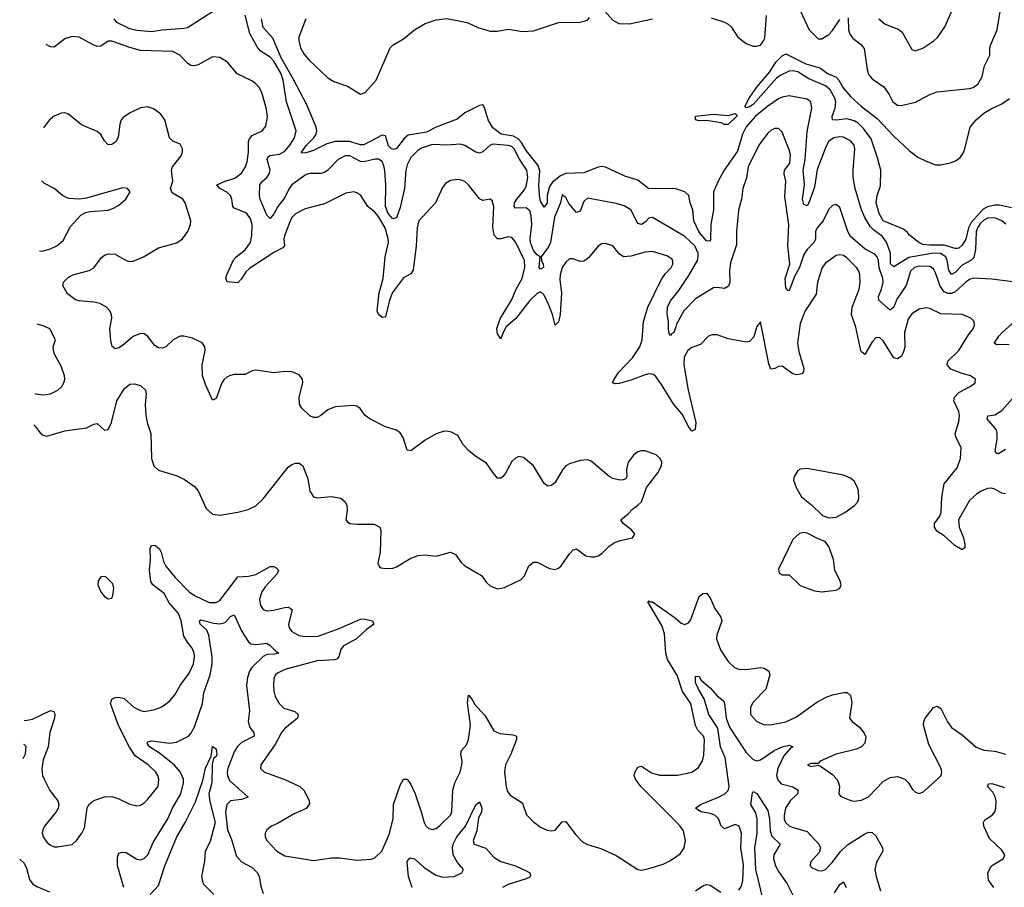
# Model space of a CAD drawing. Header units: inches. Extents: x 1694797 to 1849917, y 907313 to 1017959.
# Tile 73 of 256: x 1696360 to 1701823, y 962230 to 967046. Entities that reach past the tile are written whole.
import ezdxf

# ---------------------------------------------------------------- set-up
doc = ezdxf.new("R2010")
doc.units = ezdxf.units.IN
doc.header["$MEASUREMENT"] = 0
doc.layers.add('B6996', color=7, linetype='Continuous')
doc.layers.add('B7906', color=7, linetype='Continuous')

msp = doc.modelspace()

# ---------------------------------------------------------------- linework, layer by layer
at = {"layer": 'B6996', "color": 5}
for points, elevation in [([(1699573.2, 967130), (1699650, 967042.8), (1699684.4, 967024.4), (1699743, 967023), (1699870, 967051.3)], 640), ([(1697430, 967090.4), (1697290, 967001.8), (1697270, 966996.5), (1697150, 966988.9), (1697090, 966979.2), (1697010, 966987), (1696970, 966996.1), (1696898.7, 967030), (1696882.9, 967050)], 660), ([(1700000, 965871.7), (1699870, 965948.4), (1699850, 965943.9), (1699830, 965922.7), (1699810, 965909.8), (1699790, 965914.5), (1699751.4, 965991.4), (1699712.8, 966012.8), (1699670, 966025.1), (1699510, 966055.4), (1699490, 966036.2), (1699470, 965984.2), (1699450, 965976.8), (1699406, 966026), (1699390, 966059.6), (1699370, 966074), (1699360.7, 966030), (1699326.3, 965950), (1699305.4, 965810), (1699293.9, 965786.1), (1699253.4, 965730), (1699254.3, 965710), (1699264.2, 965690), (1699265.3, 965670), (1699250, 965661.2), (1699241.2, 965670), (1699247.4, 965730), (1699230, 965741.2), (1699210, 965765.7), (1699193.6, 965810), (1699191.9, 965830), (1699200.4, 965910), (1699197.3, 965957.3), (1699190, 965986), (1699170, 966002.5), (1699110, 966000.3), (1699102.9, 966010), (1699105.9, 966030), (1699117.3, 966050), (1699159.3, 966100.7), (1699170, 966120.8), (1699178.2, 966170), (1699174.3, 966210), (1699132, 966272), (1699102.9, 966330), (1699090, 966342.1), (1699070, 966348.7), (1698984.4, 966355.6), (1698969.6, 966350.4), (1698930, 966312.8), (1698910, 966305.6), (1698890, 966310.8), (1698830, 966348.2), (1698804.7, 966355.3), (1698730, 966350.5), (1698650, 966352.5), (1698590, 966333.1), (1698570, 966321.5), (1698530, 966280.4), (1698510, 966239.7), (1698502.7, 966210), (1698494.6, 966110), (1698470, 966004.2), (1698450, 965946.3), (1698430, 965940.2), (1698404.4, 965970), (1698389.9, 966010), (1698390.7, 966130), (1698385, 966205), (1698381.6, 966230), (1698370, 966259.3), (1698350, 966272.1), (1698332, 966272), (1698270, 966256.8), (1698250, 966258.6), (1698191.5, 966290), (1698165.5, 966290), (1698127.6, 966270), (1698068.9, 966211.1), (1698050, 966198.4), (1698030, 966193.2), (1697970, 966193.2), (1697950, 966186), (1697870, 966128.7), (1697854.7, 966110), (1697830, 966058.5), (1697791.6, 966010), (1697770, 965967.6), (1697750, 965943.5), (1697730, 965960.4), (1697693.9, 966050), (1697690.5, 966070), (1697691.4, 966130), (1697706, 966150), (1697731.3, 966170), (1697744.5, 966190), (1697749.3, 966210), (1697732.3, 966270), (1697736.7, 966283.3), (1697747.4, 966292.6), (1697800.4, 966299.6), (1697830, 966315.8), (1697859.2, 966350), (1697884.5, 966390), (1697893, 966430), (1697839.9, 966590), (1697820.7, 966710), (1697808.4, 966750), (1697770, 966816.6), (1697750, 966837.3), (1697693.2, 966873.2), (1697676.3, 966896.3), (1697636.6, 966970), (1697610.9, 967070.9)], 660), ([(1700000, 966106.6), (1699990, 966109.9), (1699850, 966108.1), (1699790, 966155.8), (1699717.8, 966177.8), (1699610, 966227.9), (1699590, 966231.3), (1699570, 966227.5), (1699490, 966196.3), (1699390, 966191.5), (1699360.6, 966179.4), (1699316.4, 966143.6), (1699299.7, 966120.3), (1699287.2, 966070), (1699286.3, 966030), (1699270, 966005.4), (1699250, 966039.5), (1699243.4, 966070), (1699239.9, 966130), (1699245.3, 966205.3), (1699236.8, 966236.8), (1699170, 966319.5), (1699143.9, 966363.9), (1699125.4, 966385.4), (1699098.7, 966398.7), (1699031.9, 966410), (1698985.5, 966445.5), (1698959.5, 966490), (1698939.2, 966559.2), (1698930, 966572.9), (1698910, 966569.2), (1698828.8, 966530), (1698786.5, 966493.5), (1698670, 966449.3), (1698617.4, 966422.6), (1698514.3, 966405.7), (1698493.2, 966386.8), (1698450, 966330.6), (1698434.9, 966325.1), (1698422.4, 966330), (1698406.8, 966346.8), (1698390, 966401.7), (1698370, 966405.2), (1698270, 966351.1), (1698250, 966352.1), (1698190, 966370.5), (1698110, 966369.5), (1698063.8, 966356.2), (1697990, 966319.2), (1697946.8, 966306.8), (1697925.9, 966305.9), (1697923.9, 966310), (1697950.7, 966350), (1697990.7, 966389.3), (1698004.5, 966410), (1698008, 966430), (1698003.9, 966450), (1697954.6, 966570), (1697877.8, 966717.8), (1697810, 966834.1), (1697763.5, 966943.5), (1697710, 967003), (1697701.2, 967050)], 640), ([(1697947.2, 967050), (1697908.6, 966950), (1697907.8, 966930), (1697918.1, 966890), (1697936.8, 966856.8), (1697963.2, 966823.2), (1698070, 966723.6), (1698103.1, 966703.1), (1698177.7, 966677.7), (1698250, 966633.6), (1698277.3, 966642.7), (1698336.8, 966710), (1698414.5, 966890), (1698430, 966905.5), (1698490, 966939.7), (1698550.6, 966990), (1698610, 967025.7), (1698670, 967045.1), (1698730, 967053), (1698842, 967030), (1698902.4, 967002.4), (1698970, 966983.2), (1699010, 966981.6), (1699070, 966994), (1699150, 966980.1), (1699210, 966984.9), (1699350, 967030.8), (1699470, 967032.8), (1699510, 967042.8), (1699521.1, 967059)], 640), ([(1700000, 964898.1), (1699990, 964909.8), (1699921, 965021), (1699890, 965066), (1699876.2, 965076.2), (1699850, 965080.5), (1699830, 965075.4), (1699750, 965044.5), (1699686.5, 965026.5), (1699664, 965024), (1699649.7, 965029.7), (1699657.4, 965050), (1699684.4, 965090), (1699759.1, 965170), (1699800.2, 965230), (1699813.9, 965270), (1699821.7, 965370), (1699845.2, 965450), (1699918.3, 965601.7), (1699942.7, 965637.3), (1699974.2, 965670), (1699983.5, 965690), (1699984, 965710), (1699978.2, 965718.2), (1699950, 965736.2), (1699870, 965759.8), (1699830, 965756.5), (1699750, 965734.2), (1699710, 965729.8), (1699685.9, 965745.9), (1699650, 965791.3), (1699610, 965804), (1699590, 965801.1), (1699570, 965789.7), (1699516.3, 965723.7), (1699490, 965706.6), (1699470, 965703.5), (1699430, 965718.9), (1699410, 965718), (1699390, 965700.5), (1699370.3, 965670), (1699359.1, 965630), (1699357.5, 965602.5), (1699365.5, 965530), (1699358.3, 965410), (1699350, 965369.6), (1699330, 965349.6), (1699316.2, 965410), (1699297.5, 965457.5), (1699270, 965517.6), (1699250, 965535.4), (1699230, 965525.4), (1699190, 965486.6), (1699112.8, 965387.2), (1699059.3, 965340.7), (1699042, 965310), (1699030, 965274.5), (1699010, 965302), (1699006.6, 965330), (1699010, 965343), (1699028.1, 965390), (1699087.9, 965490), (1699114.5, 965550), (1699148.2, 965610), (1699162.4, 965670), (1699160.9, 965710), (1699110, 965812.6), (1699090, 965837.3), (1699070, 965841.1), (1699030, 965829.9), (1699010.6, 965830.6), (1698992.3, 965850), (1698985.4, 965894.6), (1698989.7, 966009.7), (1698981.2, 966041.2), (1698970, 966049.2), (1698930, 966041.6), (1698910, 966051.5), (1698850, 966129.8), (1698830, 966147.6), (1698810, 966156.1), (1698790, 966158.2), (1698750, 966153.1), (1698722.7, 966137.3), (1698705.5, 966114.6), (1698667.6, 966030), (1698574.4, 965930), (1698564.4, 965890), (1698559, 965790), (1698543.5, 965656.5), (1698530, 965636.3), (1698490, 965613.3), (1698428.2, 965531.8), (1698411.7, 965490), (1698390, 965397), (1698385.1, 965394.9), (1698370, 965392.8), (1698349.7, 965410), (1698342.4, 965430), (1698354.8, 965530), (1698376.3, 965610), (1698387.5, 965730), (1698406.2, 965810), (1698403.5, 965830), (1698386.9, 965890), (1698350, 965953.5), (1698330, 965977.5), (1698291.9, 966010), (1698253, 966070), (1698230, 966085.7), (1698214, 966090), (1698170, 966084.1), (1698050, 966023.7), (1697943.4, 965996.6), (1697890.8, 965969.2), (1697870.7, 965949.3), (1697859.8, 965930), (1697830.1, 965850), (1697825.5, 965830), (1697829, 965790), (1697819.7, 965780.4), (1697770, 965754.7), (1697634.9, 965665.1), (1697613.8, 965646.2), (1697590, 965606.9), (1697570, 965585.1), (1697511.1, 965591.1), (1697503.8, 965610), (1697508.3, 965630), (1697546.8, 965713.2), (1697559.8, 965730), (1697611.2, 965768.8), (1697640.4, 965810), (1697648, 965850), (1697649.9, 965910), (1697639.9, 965939.9), (1697624.1, 965964.1), (1697610, 965975.9), (1697550, 966000.3), (1697542, 966010), (1697537.2, 966050), (1697529.2, 966070), (1697509.2, 966089.2), (1697469.7, 966110), (1697453, 966130), (1697499.1, 966150), (1697553.6, 966166.4), (1697590, 966194.5), (1697613.4, 966230), (1697622.1, 966257.9), (1697629.9, 966310), (1697628.9, 966370), (1697634.7, 966385.3), (1697650, 966402.6), (1697704.2, 966430), (1697725.7, 966454.3), (1697734.3, 966505.7), (1697728.9, 966550), (1697702.8, 966642.8), (1697689, 966669), (1697670.7, 966690.7), (1697647.2, 966707.2), (1697565.6, 966745.6), (1697512.3, 966810), (1697470, 966836.2), (1697430, 966839.7), (1697350, 966795.1), (1697330, 966789.8), (1697310, 966791.9), (1697290, 966804.2), (1697248.7, 966848.7), (1697210, 966869), (1697030, 966875.2), (1696970, 966890.9), (1696870, 966927.5), (1696850, 966926.5), (1696810, 966899.5), (1696790, 966898.2), (1696766.4, 966906.4), (1696690, 966948.9), (1696650, 966953.6), (1696610, 966939.2), (1696550, 966894.4), (1696530, 966894.9), (1696506.3, 966909.3)], 680), ([(1696437.7, 964796.8), (1696445.3, 964790), (1696473.3, 964753.3), (1696490, 964740.3), (1696510, 964734.6), (1696610, 964763.1), (1696730, 964781.1), (1696770, 964801.3), (1696790, 964803.8), (1696830, 964768), (1696850, 964770.6), (1696869.7, 964810), (1696898.9, 964930), (1696941.9, 964998.1), (1696970, 965023.2), (1696996, 965024), (1697030, 965014.8), (1697058.4, 964990), (1697061.1, 964970), (1697055.7, 964910), (1697059.5, 964850), (1697067.7, 964810), (1697087.9, 964750), (1697091, 964610), (1697103.2, 964570), (1697130, 964545.2), (1697234.1, 964514.1), (1697273.6, 964493.6), (1697330, 964455.8), (1697350.2, 964430.2), (1697393.5, 964333.5), (1697430, 964302.3), (1697470, 964295.5), (1697570, 964312.1), (1697627.3, 964327.3), (1697670, 964347.7), (1697710, 964386), (1697850, 964562.3), (1697870, 964578), (1697890, 964584.9), (1697910, 964583.8), (1697930.4, 964570), (1697958.1, 964498.1), (1697970.2, 964430), (1697990, 964397.4), (1698010, 964392.3), (1698090, 964400.4), (1698141.3, 964390), (1698165.3, 964370), (1698174.6, 964350), (1698176.2, 964323.8), (1698168.7, 964270), (1698178.5, 964258.5), (1698190.5, 964250.5), (1698230, 964245.7), (1698326.6, 964246.6), (1698357.6, 964230), (1698363.1, 964210), (1698360.3, 964090), (1698347.7, 964030), (1698356, 964010), (1698364.4, 964004.4), (1698390, 963999.3), (1698430, 964002.3), (1698450, 964009.2), (1698530, 964057), (1698570, 964072.6), (1698610, 964075.5), (1698670, 964068.7), (1698750, 964090.3), (1698777.7, 964077.7), (1698810, 964032.7), (1698830, 964015.3), (1698921.2, 963961.2), (1698950, 963922.8), (1698970, 963904), (1699010, 963887.7), (1699050, 963894), (1699141.7, 963938.3), (1699161, 963959), (1699184.7, 964015.3), (1699210, 964034.9), (1699230, 964034.4), (1699299.3, 963999.3), (1699330, 963994), (1699350, 964001.6), (1699364.5, 964015.5), (1699410, 964081.6), (1699430, 964103.1), (1699450, 964108.4), (1699500.7, 964070), (1699530, 964064), (1699550, 964065.2), (1699570, 964070.3), (1699590, 964084), (1699630, 964123.6), (1699658, 964142), (1699690, 964155.8), (1699759, 964170), (1699772.7, 964190), (1699770, 964195.3), (1699754.8, 964214.8), (1699708.7, 964250), (1699695.3, 964270), (1699736.6, 964303.4), (1699759, 964330), (1699790, 964350.7), (1699809.3, 964370), (1699837.6, 964450), (1699901.1, 964530), (1699920.7, 964570), (1699921.8, 964590), (1699913.3, 964610), (1699890.5, 964630.5), (1699830, 964652.8), (1699810, 964653.8), (1699790, 964647.6), (1699767.1, 964630), (1699736.2, 964590), (1699726, 964550), (1699728.4, 964511.6), (1699722, 964498), (1699708.7, 964491.3), (1699690.3, 964489.7), (1699650, 964499.8), (1699630, 964511.2), (1699530, 964596.5), (1699510, 964602.2), (1699470, 964598.5), (1699410, 964581.1), (1699390.1, 964569.9), (1699372, 964548), (1699330, 964476.3), (1699310, 964460.4), (1699290, 964457.7), (1699270, 964471.5), (1699209.8, 964569.8), (1699155.5, 964615.5), (1699130, 964621.3), (1699110, 964612.8), (1699090, 964593.3), (1699054, 964526), (1699040.3, 964510), (1699030, 964500.5), (1699010, 964502), (1698986, 964530), (1698950, 964585.1), (1698890, 964621.3), (1698850, 964655.1), (1698819.3, 964690), (1698790, 964737.7), (1698756.4, 964756.4), (1698730, 964762.5), (1698710, 964761.2), (1698670, 964747.9), (1698610, 964712.3), (1698530, 964652.1), (1698510, 964656.3), (1698486.7, 964726.7), (1698470, 964753.1), (1698450, 964767), (1698390, 964785.8), (1698302, 964830), (1698276.9, 964850), (1698248.4, 964888.4), (1698230, 964901.6), (1698210, 964904.7), (1698110, 964896.5), (1698070, 964880.3), (1698030.7, 964849.3), (1698010, 964838.8), (1697990, 964838), (1697970, 964847.2), (1697925.4, 964890), (1697911.6, 964911.6), (1697909.8, 964950), (1697929.8, 965030), (1697928.3, 965050), (1697910, 965074.3), (1697870, 965091.5), (1697832.9, 965092.9), (1697770, 965085.4), (1697670, 965100.4), (1697650, 965097.3), (1697610, 965075.8), (1697550, 965076.2), (1697530, 965071.7), (1697510, 965063.1), (1697492.4, 965047.6), (1697481.3, 965030), (1697450, 964944), (1697430, 964934), (1697390, 965020.5), (1697373.5, 965070), (1697372.2, 965130), (1697388, 965210), (1697386.4, 965230), (1697372.9, 965252.9), (1697318.8, 965278.8), (1697270.2, 965289.8), (1697250, 965289.1), (1697210.3, 965270), (1697170, 965230.9), (1697150, 965222), (1697130, 965223.9), (1697110, 965236.9), (1697068.8, 965288.8), (1697050, 965303), (1697030, 965303.5), (1696990, 965288.3), (1696930, 965237.3), (1696910, 965224), (1696890, 965218.7), (1696872.3, 965232.3), (1696865, 965265), (1696860.6, 965330), (1696870.6, 965390), (1696868.9, 965410), (1696859.8, 965430), (1696840.9, 965450), (1696803.6, 965470), (1696770, 965478.8), (1696690, 965485.8), (1696670, 965492), (1696625.2, 965525.2), (1696599.6, 965570), (1696602.9, 965590), (1696630, 965617.3), (1696655.1, 965630), (1696745.5, 965654.5), (1696771.6, 965668.4), (1696813.7, 965726.3), (1696830, 965739.6), (1696853, 965747), (1696890, 965744.4), (1696950, 965709.1), (1696970, 965704.4), (1696990, 965706.5), (1697047, 965730), (1697130, 965780.2), (1697232.3, 965807.7), (1697262, 965830), (1697292.2, 965870), (1697308.2, 965910), (1697308.3, 965930), (1697277, 966030), (1697265, 966050), (1697205.5, 966085.5), (1697197.1, 966110), (1697209.3, 966150), (1697202.5, 966210), (1697207.1, 966230), (1697256, 966290), (1697263.5, 966310), (1697262.4, 966330), (1697250, 966354.5), (1697210, 966371.6), (1697190.9, 966390.9), (1697164.8, 966490), (1697142.1, 966522.1), (1697106, 966550), (1697070, 966562.5), (1697030, 966557.1), (1696972.4, 966530), (1696935.5, 966504.5), (1696922.8, 966490), (1696914.7, 966465.3), (1696905.5, 966394.5), (1696894, 966370), (1696870, 966352.8), (1696850, 966352.1), (1696830, 966372.8), (1696809, 966409), (1696790, 966424.9), (1696702.3, 966462.3), (1696630, 966521.7), (1696610, 966528.3), (1696590, 966526.9), (1696550, 966509.7), (1696524.9, 966490), (1696491.2, 966445.6)], 720), ([(1696469, 965760.9), (1696490, 965762.4), (1696530, 965773.6), (1696565.1, 965790), (1696600.4, 965819.6), (1696642, 965898), (1696698.7, 965961.3), (1696724.5, 965975.5), (1696750, 965982), (1696850, 965988.5), (1696880.1, 965999.9), (1696910, 966017.3), (1696949, 966050), (1696973.2, 966090), (1696958, 966110), (1696930, 966112.7), (1696730, 966056), (1696690, 966049.2), (1696630, 966054.5), (1696597.2, 966070), (1696550, 966109.5), (1696497.4, 966137.4), (1696481.7, 966151.7)], 740), ([(1700000, 965342.1), (1699990.1, 965310), (1699977.1, 965302.9), (1699970, 965292.3), (1699963.5, 965303.5), (1699959.3, 965330), (1699959.8, 965370), (1699953, 965413), (1699954.7, 965450), (1699970, 965486.3), (1700000, 965522.5)], 660), ([(1696443.4, 964971.4), (1696448.6, 964968.6), (1696490, 964963.2), (1696530, 964970.2), (1696570.7, 964989.3), (1696593.3, 965010), (1696604.7, 965030), (1696609.7, 965050.3), (1696608.3, 965070), (1696590, 965123.7), (1696551.8, 965190), (1696547, 965210), (1696546, 965230), (1696559, 965270), (1696526, 965330), (1696490, 965347.3), (1696456.4, 965356.4), (1696455.9, 965356.8)], 740), ([(1696384.6, 963158), (1696390, 963155.3), (1696430, 963163.8), (1696530, 963211.8), (1696550, 963203.8), (1696554.6, 963190), (1696552.1, 963170), (1696526.9, 963090), (1696517.7, 963010), (1696490, 962938), (1696482.3, 962890), (1696486.5, 962850), (1696494.4, 962830), (1696527.6, 962767.6), (1696570.3, 962710), (1696576.5, 962690), (1696573.4, 962670), (1696561.7, 962650), (1696497.4, 962570), (1696487.2, 962550), (1696484.2, 962530), (1696490.3, 962510), (1696510, 962481.3), (1696530, 962463.7), (1696550, 962455.8), (1696570, 962454), (1696650, 962468.2), (1696674.5, 962490), (1696703.6, 962530), (1696719.2, 962560.8), (1696733, 962670), (1696743.6, 962690), (1696770, 962712.2), (1696830, 962732.4), (1696870, 962734.9), (1696910, 962721.3), (1696970, 962692), (1697010, 962683.1), (1697030, 962686.7), (1697050, 962698.7), (1697070, 962718.7), (1697128, 962790), (1697132.2, 962830), (1697126.5, 962850), (1697114.2, 962870), (1697071.7, 962910), (1697000.5, 962960.5), (1696968.1, 963008.1), (1696907.6, 963127.6), (1696863.1, 963250), (1696870, 963274.4), (1696890, 963283.6), (1696910, 963285.8), (1696938.3, 963278.3), (1696992.2, 963230), (1697030, 963211.3), (1697050, 963206.7), (1697110, 963217.4), (1697148.8, 963231.2), (1697190, 963264.2), (1697220.6, 963299.4), (1697250.6, 963350), (1697300.6, 963419.4), (1697323.4, 963470), (1697329.9, 963510), (1697328.3, 963530), (1697317.4, 963557.4), (1697290, 963591.1), (1697270, 963625), (1697255.5, 963710), (1697240.1, 963750), (1697189.2, 963809.2), (1697160.5, 963860.5), (1697097.8, 963910), (1697088, 963928), (1697080.7, 963990), (1697085.5, 964050), (1697082.9, 964110), (1697090, 964128.4), (1697110, 964129.1), (1697132.8, 964110), (1697144.2, 964090), (1697157.8, 964037.8), (1697170, 964012.1), (1697221.5, 963950), (1697300.5, 963870), (1697330, 963849.7), (1697410, 963811.6), (1697449.3, 963810.7), (1697470, 963822.5), (1697570, 963954), (1697630, 963957.4), (1697670, 963966.2), (1697750, 964011.7), (1697770, 964010.2), (1697783.2, 964003.2), (1697796, 963990), (1697789.1, 963970), (1697721.9, 963898.1), (1697703.1, 963870), (1697690.8, 963830), (1697695.1, 963795.1), (1697710, 963772.9), (1697730, 963765.6), (1697768.5, 963768.5), (1697830, 963784), (1697850, 963784.9), (1697860.5, 963780.5), (1697871.3, 963770), (1697850.2, 963690.2), (1697855, 963670), (1697869.6, 963649.6), (1697908.3, 963628.3), (1697930, 963623.6), (1698010, 963621.9), (1698132.5, 963667.5), (1698250, 963718.5), (1698270, 963721.3), (1698317.1, 963710), (1698324.4, 963690), (1698281.5, 963658.5), (1698227.7, 963610), (1698156.6, 963570), (1698141, 963550), (1698130.6, 963509.4), (1698121.1, 963498.9), (1698107.8, 963492.2), (1698010, 963488.2), (1697830, 963438.4), (1697790, 963419.8), (1697779.1, 963410), (1697770.2, 963390), (1697767, 963350), (1697770, 963318.8), (1697778, 963290), (1697798.6, 963250), (1697824.9, 963224.9), (1697886.1, 963206.1), (1697904.6, 963190), (1697900.3, 963170), (1697830, 963111.4), (1697811.8, 963090), (1697776.7, 963023.3), (1697697.1, 962910), (1697695.5, 962890), (1697717.3, 962870), (1697830, 962829.2), (1697914, 962790), (1697936, 962770), (1697947.6, 962750), (1697965.7, 962710), (1697966.7, 962693.3), (1697950, 962668.2), (1697882.5, 962637.5), (1697790, 962583.9), (1697756.3, 962570), (1697730, 962549.2), (1697721.3, 962530), (1697722, 962510), (1697730.3, 962490), (1697787.2, 962430), (1697830, 962404.7), (1697990, 962379.6), (1698090, 962394.7), (1698133.5, 962393.5), (1698230, 962380.2), (1698310, 962386.9), (1698330, 962393.4), (1698369.1, 962430.9), (1698410, 962523.7), (1698431.8, 962610), (1698433.7, 962690), (1698470, 962796.3), (1698490, 962830.4), (1698510, 962830.5), (1698530, 962800.4), (1698553.1, 962750), (1698587.6, 962650), (1698603.2, 962590), (1698612.3, 962572.3), (1698630, 962557), (1698650, 962551.7), (1698670, 962556.9), (1698690, 962572.9), (1698749.8, 962630), (1698757.8, 962650), (1698763.4, 962770), (1698774.2, 962810), (1698803.7, 962870), (1698812.5, 962910), (1698814.4, 962930), (1698808, 962970), (1698811.2, 962988.8), (1698838.6, 963021.4), (1698849.9, 963050.1), (1698861.6, 963130), (1698845, 963255), (1698850, 963297.3), (1698870, 963273), (1698884.1, 963244.1), (1698942.6, 963182.6), (1698990, 963098.6), (1699023.1, 963083.1), (1699097.3, 963077.3), (1699116.5, 963070), (1699115.6, 963050), (1699085.4, 962970), (1699054.9, 962910), (1699050.2, 962869.8), (1699058.8, 962790), (1699065.3, 962765.3), (1699080.8, 962740.8), (1699142.2, 962702.2), (1699151.3, 962691.3), (1699171.8, 962631.8), (1699210, 962593.4), (1699250, 962564), (1699286.6, 962546.6), (1699310, 962543), (1699330, 962548), (1699370, 962593.4), (1699390, 962596.3), (1699443.4, 962523.4), (1699483.2, 962483.2), (1699510, 962468.5), (1699584.8, 962444.8), (1699670, 962406.7), (1699790, 962328.9), (1699810, 962326), (1699850, 962334.3), (1699930, 962359.6), (1699970, 962379), (1700000, 962399.8)], 680), ([(1700000, 963419.8), (1699954.5, 963494.5), (1699945.4, 963530), (1699936.8, 963636.8), (1699922.7, 963682.7), (1699845.3, 963814.7), (1699850, 963820.5), (1699855.6, 963815.6), (1699870, 963814.3), (1699990.5, 963730.5), (1700000, 963722.2)], 680), ([(1696938.2, 962230), (1696902.4, 962350), (1696902.3, 962397.7), (1696910, 962419.1), (1696930, 962425.7), (1696950, 962422.7), (1697010, 962387.3), (1697030, 962382.4), (1697051.1, 962390), (1697070, 962410.3), (1697101, 962479), (1697182.4, 962610), (1697207.5, 962670), (1697253.7, 962750), (1697268.7, 962810), (1697268.1, 962830), (1697250.7, 962870.7), (1697217.2, 962910), (1697135.3, 962975.3), (1697079.3, 963010), (1697066.2, 963030), (1697070, 963037.6), (1697090, 963043.8), (1697190, 963030.9), (1697230, 963035), (1697296.4, 963070), (1697310, 963083.6), (1697330, 963121.7), (1697374, 963250), (1697381.3, 963310), (1697417.3, 963410), (1697427.8, 963470), (1697428.3, 963510), (1697409.9, 963629.9), (1697398.3, 963658.3), (1697361.1, 963690), (1697358, 963710), (1697365.1, 963714.9), (1697436, 963696), (1697470, 963692.3), (1697499.1, 963700.9), (1697530, 963734), (1697550, 963742), (1697591.8, 963650), (1697630, 963592.2), (1697641.8, 963581.8), (1697670, 963577.6), (1697730, 963584.7), (1697750, 963572.3), (1697780.6, 963540.6), (1697797.1, 963530), (1697775.4, 963524.6), (1697730, 963522.5), (1697710, 963512.3), (1697648.5, 963450), (1697634.8, 963430), (1697624.3, 963395.7), (1697618.7, 963350), (1697635.2, 963210), (1697627.6, 963150), (1697636.6, 963116.6), (1697658.7, 963090), (1697661.3, 963070), (1697590, 963034.1), (1697567.8, 963012.2), (1697550, 962982.3), (1697513.9, 962890), (1697510.7, 962870), (1697511.9, 962850), (1697523.7, 962823.7), (1697628, 962730), (1697590, 962717.1), (1697530, 962710.6), (1697509.5, 962690.5), (1697501.8, 962650), (1697513.2, 962550), (1697535.7, 962495.7), (1697562.6, 962402.6), (1697590, 962371.7), (1697650, 962340.7), (1697678.5, 962310), (1697687.8, 962290), (1697697.1, 962237.1), (1697710, 962196)], 660), ([(1696380.2, 963024.3), (1696383.7, 963023.7), (1696393.7, 963013.7), (1696389.5, 962970), (1696377.6, 962943.1)], 660), ([(1697084.4, 962190), (1697130, 962239.5), (1697164.8, 962350), (1697232.2, 962510), (1697278.6, 962590), (1697335.7, 962704.3), (1697376, 962824), (1697390, 962890.8), (1697422, 962958), (1697430, 963011.3), (1697450, 962998.8), (1697454, 962970), (1697450, 962957.2), (1697434.6, 962945.4), (1697426.8, 962913.2), (1697426, 962810), (1697409.4, 962750), (1697414.1, 962705.9), (1697443.4, 962590), (1697416.1, 962483.9), (1697388.9, 962431.1), (1697385, 962375), (1697367.6, 962290), (1697377.6, 962250), (1697437.1, 962190)], 640), ([(1700000, 962595.2), (1699806.5, 962790), (1699776.8, 962830), (1699769.8, 962850), (1699772.9, 962867.1), (1699790, 962896.4), (1699810, 962902), (1699865, 962865), (1699910, 962851.8), (1700000, 962852)], 680), ([(1698537.7, 962230), (1698517.8, 962290), (1698510, 962370.8), (1698516, 962384), (1698526.6, 962393.4), (1698550, 962387.9), (1698602.3, 962342.3), (1698649.1, 962310), (1698670, 962298), (1698706.7, 962286.7), (1698770.3, 962289.7), (1698813.8, 962310), (1698821.8, 962330), (1698788.5, 962368.5), (1698765.5, 962410), (1698760.5, 962450), (1698765.1, 962470), (1698784.8, 962510), (1698833.9, 962570), (1698890, 962687.7), (1698910, 962705.5), (1698923.2, 962670), (1698922.2, 962650), (1698906, 962614), (1698895.8, 962544.2), (1698876.5, 962490), (1698881.1, 962470), (1698946.6, 962446.6), (1698990, 962398.2), (1699030, 962372.7), (1699110, 962349.4), (1699177.5, 962317.5), (1699190.3, 962310), (1699193.8, 962293.8), (1699190, 962286.2), (1699170, 962276.8), (1699070, 962246.1), (1699038.9, 962230)], 660), ([(1696359.5, 962386), (1696383.6, 962363.6), (1696396.4, 962336.4), (1696413.6, 962273.6), (1696430, 962250.3), (1696454.6, 962234.6), (1696524.5, 962204.5)], 660)]:
    msp.add_lwpolyline(points, dxfattribs=dict(at, elevation=elevation))
at = {"layer": 'B6996', "color": 5, "elevation": 720}
msp.add_lwpolyline([(1696830, 963956), (1696810, 963952.7), (1696794.8, 963930), (1696794, 963910), (1696810, 963871), (1696830, 963844), (1696850, 963830.8), (1696870, 963836), (1696876.2, 963850), (1696881.6, 963890), (1696875.6, 963915.6), (1696842, 963950)], close=True, dxfattribs=at)
at = {"layer": 'B7906', "color": 5}
for points, elevation in [([(1700956.4, 967056.4), (1700957.9, 966990), (1700965.4, 966965.4), (1700983, 966943), (1701024.9, 966910), (1701046, 966886), (1701062, 966770), (1701070, 966741.1), (1701090, 966718), (1701153.9, 966673.9), (1701184.5, 966630), (1701204.4, 966590), (1701230, 966572.4), (1701250.6, 966569.4), (1701330, 966588.7), (1701410, 966630.2), (1701450, 966644.9), (1701630, 966663.9), (1701650, 966670.3), (1701677.4, 966690), (1701700.4, 966730), (1701712.7, 966790), (1701742.2, 966850), (1701742.6, 966890), (1701747.9, 966907.9), (1701783.7, 966990), (1701810, 967147.7)], 640), ([(1700690, 967097.1), (1700740.9, 966990), (1700790, 966939.5), (1700810, 966940.3), (1700850, 966963.8), (1700870, 966986.4), (1700910, 967046.9)], 640), ([(1700196.4, 967056.4), (1700270, 967032.7), (1700290, 967022), (1700307.1, 967007.1), (1700344, 966950), (1700390, 966914.6), (1700430, 966899.4), (1700450, 966898.6), (1700470, 966904.3), (1700489.1, 966930), (1700493.7, 966946.3), (1700502.7, 967070)], 640), ([(1701127.2, 967050), (1701161.9, 967021.9), (1701234, 966994), (1701257.1, 966977.1), (1701310, 966881), (1701330, 966874), (1701370, 966888), (1701432.1, 966927.9), (1701453.1, 966946.9), (1701493, 967007), (1701529.6, 967090)], 660), ([(1701862.7, 966002.7), (1701795.9, 966015.9), (1701770, 966016.6), (1701730, 966007.3), (1701706.3, 965993.7), (1701639, 965921), (1701623.9, 965890), (1701610, 965827.4), (1701590, 965795.4), (1701570, 965777.7), (1701563.1, 965776.9), (1701550, 965776), (1701490, 965795.1), (1701410, 965793.9), (1701370, 965799.1), (1701348.5, 965810), (1701297, 965850), (1701285.8, 965865.8), (1701263.9, 965883.9), (1701151.2, 965930), (1701128, 965970), (1701112.7, 966030), (1701118, 966070), (1701135.3, 966124.7), (1701137.6, 966210), (1701120, 966280), (1701084.1, 966384.1), (1701042.2, 966442.2), (1701011.2, 966471.2), (1700990, 966484.1), (1700950, 966496.5), (1700890, 966487.5), (1700869.8, 966489.8), (1700868.3, 966510), (1700884.8, 966555.2), (1700887.6, 966590), (1700882, 966610), (1700856.6, 966656.6), (1700830, 966678.8), (1700738.2, 966718.2), (1700677.3, 966757.3), (1700650, 966762.4), (1700630, 966759.5), (1700582.5, 966737.5), (1700559.2, 966720.8), (1700430, 966575.1), (1700410, 966562.2), (1700390, 966556), (1700383.5, 966563.5), (1700407.4, 966610), (1700447.9, 966670), (1700522.4, 966757.6), (1700554.5, 966810), (1700590, 966846), (1700610, 966857.3), (1700721.2, 966801.2), (1700798.5, 966778.5), (1700845.1, 966745.1), (1700889, 966729), (1700905.4, 966710), (1700928.5, 966668.5), (1700970, 966619.8), (1701030, 966565.2), (1701117.6, 966497.6), (1701210, 966400.2), (1701297.5, 966317.5), (1701343.9, 966283.9), (1701390, 966260.3), (1701441.2, 966241.2), (1701470, 966240.3), (1701530, 966252.9), (1701556.2, 966263.8), (1701578.7, 966281.3), (1701594.8, 966305.2), (1701604.4, 966330), (1701633, 966450), (1701666.9, 966490), (1701710, 966526.5), (1701750, 966551.2), (1701810, 966579.1), (1701851.2, 966608.8)], 620), ([(1701831, 965911), (1701809.8, 965930), (1701770, 965946.3), (1701730, 965944.5), (1701710, 965934), (1701690, 965916), (1701673.9, 965890), (1701667.7, 965867.7), (1701663.7, 965770), (1701653.2, 965726.8), (1701637.7, 965710), (1701590, 965683.4), (1701550, 965642.8), (1701530, 965632.2), (1701514.9, 965654.9), (1701505.8, 965710), (1701497.9, 965730), (1701468.3, 965748.3), (1701430, 965749.3), (1701293.8, 965726.2), (1701210, 965674.4), (1701191.5, 965691.5), (1701191.5, 965750), (1701170, 965810.7), (1701144.5, 965844.5), (1701098.5, 965878.5), (1701079.1, 965899.1), (1701048.3, 965948.3), (1701030.4, 965990), (1700996.3, 966110), (1700984.5, 966170), (1700983.7, 966210), (1700994.3, 966330), (1700990, 966349.5), (1700970, 966373.7), (1700930, 966393.5), (1700910, 966395.7), (1700876.4, 966390), (1700847.4, 966370), (1700830, 966334.8), (1700785.1, 966214.9), (1700770, 966115.8), (1700738.7, 966030), (1700730, 966012.1), (1700710, 966019.8), (1700704, 966050), (1700714.3, 966130), (1700707.4, 966210), (1700718.5, 966270), (1700730, 966424.9), (1700754.3, 966554.3), (1700749.9, 966589.9), (1700730, 966605.8), (1700630, 966623.2), (1700590, 966615.7), (1700570, 966606.9), (1700510, 966566.9), (1700441.6, 966510), (1700390, 966451.2), (1700370, 966410.8), (1700343.1, 966316.9), (1700267.7, 966210), (1700234.6, 966150), (1700210, 966091.2), (1700209.4, 965990.6), (1700194.8, 965910), (1700193.2, 965830), (1700190, 965817), (1700170, 965818), (1700130, 965866.1), (1700100.4, 965930), (1700094.6, 965990), (1700080.7, 966030), (1700073.3, 966070), (1700050.5, 966090), (1700000, 966106.6)], 640), ([(1701870, 965590.6), (1701753.7, 965606.3), (1701650, 965610.6), (1701630, 965603.7), (1701610, 965589.9), (1701550, 965534.9), (1701530, 965525.8), (1701510, 965525.5), (1701490, 965535.9), (1701466.6, 965566.6), (1701441.6, 965641.6), (1701430, 965663.9), (1701410, 965676.5), (1701350, 965677.5), (1701324.2, 965670), (1701301.7, 965650), (1701277.6, 965570), (1701226, 965494), (1701210, 965451.1), (1701190, 965434), (1701126, 965490), (1701124.2, 965510), (1701141.4, 965550), (1701150.4, 965590), (1701148.4, 965610), (1701128.6, 965668.6), (1701124.8, 965710), (1701117.9, 965730), (1701104, 965744), (1701051.8, 965771.8), (1700970, 965842.3), (1700955.2, 965870), (1700910, 966003.7), (1700890, 966019.6), (1700870, 966015.1), (1700850, 965994), (1700818, 965930), (1700784.8, 965890), (1700775.5, 965870), (1700775, 965830), (1700768.4, 965811.6), (1700728.8, 965771.2), (1700710, 965743.4), (1700686.9, 965670), (1700659, 965621), (1700630, 965540.9), (1700622.5, 965542.5), (1700610, 965558), (1700606.5, 965610), (1700632.1, 965690), (1700621.5, 965790), (1700628.2, 965908.2), (1700605.3, 966065.3), (1700610.4, 966149.6), (1700601.8, 966190), (1700604, 966210), (1700632.9, 966250), (1700635.7, 966295.7), (1700630, 966324.5), (1700590, 966422.7), (1700570, 966441.3), (1700550, 966442.6), (1700530, 966433.7), (1700510, 966415.4), (1700461.5, 966350), (1700401, 966230), (1700392, 966168), (1700372.8, 966110), (1700364.5, 966050), (1700348.3, 965988.3), (1700337.8, 965870), (1700336.3, 965796.3), (1700304, 965696), (1700298.7, 965650), (1700300.6, 965590), (1700292.9, 965567.1), (1700270, 965554.8), (1700230, 965559.8), (1700210, 965557.3), (1700110, 965495.8), (1700044.2, 965430), (1700004.2, 965355.8), (1700000, 965342.1)], 660), ([(1700000, 965522.5), (1700017, 965543), (1700073.2, 965626.8), (1700120.5, 965710), (1700125, 965730), (1700123.4, 965750), (1700106, 965790), (1700050, 965842.2), (1700000, 965871.7)], 660), ([(1701830, 964414.8), (1701810, 964417.8), (1701770, 964441.1), (1701750, 964445.6), (1701730, 964443.9), (1701694.2, 964430), (1701670, 964414.9), (1701630, 964376.5), (1701569.6, 964270), (1701572.1, 964230), (1701596.3, 964170), (1701604.5, 964135.5), (1701603.1, 964116.9), (1701590, 964103.5), (1701548, 964127.9), (1701490, 964182), (1701448, 964208), (1701435.5, 964230), (1701434.8, 964250), (1701465.1, 964290), (1701472.4, 964310), (1701476, 964396), (1701489.8, 964470), (1701561.5, 964558.5), (1701580.7, 964610), (1701583.9, 964670), (1701553.5, 964730), (1701549.8, 964750), (1701570, 964813.4), (1701574.7, 964850), (1701570, 964871.6), (1701543.1, 964930), (1701546.9, 964950), (1701570, 964976.9), (1701633.2, 965010), (1701661.2, 965030), (1701664, 965050), (1701635.3, 965070), (1701590, 965081.5), (1701527, 965107), (1701505.1, 965130), (1701509.7, 965150), (1701569.8, 965210), (1701623.5, 965296.5), (1701651.1, 965330), (1701658.3, 965350), (1701655.1, 965370), (1701638, 965390), (1701590, 965409.7), (1701470, 965413.6), (1701410, 965442.4), (1701390, 965446.6), (1701350, 965438.8), (1701310, 965413.7), (1701290, 965383.6), (1701270.1, 965310), (1701271.3, 965228.7), (1701262.4, 965197.7), (1701250, 965176.8), (1701230, 965163.2), (1701210, 965168.9), (1701150, 965263.5), (1701130, 965282.8), (1701110, 965279.8), (1701090, 965257.2), (1701050, 965188.2), (1701030, 965202.6), (1701026.8, 965210), (1700998.8, 965338.8), (1700975.2, 965410), (1700978.2, 965450), (1701018.1, 965550), (1701023.9, 965590), (1701022.2, 965630), (1701016.5, 965650), (1701002.5, 965670), (1700950, 965724.1), (1700930, 965736.8), (1700910, 965741.2), (1700890, 965736.5), (1700830, 965694.5), (1700812.3, 965670), (1700786, 965590), (1700778.2, 965521.8), (1700718.8, 965430), (1700690, 965359.5), (1700675.5, 965250), (1700683.5, 965203.5), (1700710.3, 965110), (1700708.5, 965091.5), (1700699.3, 965080.7), (1700670, 965074), (1700650, 965080.4), (1700590, 965122.4), (1700570, 965121.7), (1700549.6, 965109.6), (1700530, 965106), (1700526, 965110), (1700516.1, 965136.1), (1700470, 965369), (1700450, 965342.7), (1700433.6, 965286.4), (1700410, 965260.4), (1700390, 965256), (1700290, 965274.5), (1700230, 965296.4), (1700202.7, 965297.3), (1700182, 965290), (1700136.8, 965243.2), (1700090, 965226.2), (1700066.9, 965210), (1700047.3, 965172.7), (1700044.3, 965130), (1700069.1, 964990), (1700110.8, 964810), (1700108.5, 964771.5), (1700090, 964763), (1700070, 964788.4), (1700036, 964856), (1700000, 964898.1)], 680), ([(1701850, 965244), (1701781.5, 965241.5), (1701767.2, 965250), (1701792.9, 965290), (1701811.4, 965310), (1701879.8, 965370)], 660), ([(1701830, 964660.4), (1701790, 964636.2), (1701780.1, 964640.1), (1701771.9, 964651.9), (1701782.7, 964717.3), (1701784.1, 964750), (1701779.8, 964770), (1701728.5, 964830), (1701731.9, 964848.1), (1701770, 964853.7), (1701810, 964876.3), (1701927.3, 965010)], 660), ([(1700000, 963722.2), (1700030, 963696), (1700050, 963689.2), (1700070, 963699), (1700082.7, 963717.3), (1700130, 963843.7), (1700150, 963860.2), (1700170, 963863.1), (1700190, 963837.4), (1700217.4, 963777.4), (1700250.2, 963730), (1700254.8, 963710), (1700228.3, 963630), (1700226.4, 963610), (1700248.5, 963548.5), (1700290, 963483.6), (1700325.7, 963450), (1700350, 963441), (1700390, 963439.8), (1700470, 963450.9), (1700490, 963446.4), (1700516.9, 963430), (1700522.4, 963410), (1700499.1, 963330), (1700430, 963258), (1700414.3, 963230), (1700414.9, 963190), (1700450, 963150.4), (1700491.8, 963131.8), (1700533.1, 963133.1), (1700610, 963149.2), (1700670, 963176.1), (1700782.9, 963257.1), (1700834.1, 963285.9), (1700870, 963299.2), (1700932, 963312), (1700951.7, 963311.7), (1700970, 963294.8), (1700976.5, 963256.5), (1700964.9, 963170), (1700979.1, 963150), (1701019, 963119), (1701046.1, 963086.1), (1701054.2, 963065.8), (1701048.4, 963030), (1701030.5, 963010), (1701003.5, 962996.5), (1700890.2, 962969.8), (1700802, 962930), (1700790, 962918), (1700750, 962918), (1700731.3, 962910), (1700750, 962900.7), (1700790, 962907.7), (1700803.4, 962903.4), (1700870, 962855.8), (1700893.4, 962830), (1700903.6, 962810), (1700907.6, 962790), (1700905.5, 962750), (1700915.2, 962735.2), (1700971.6, 962711.6), (1700990, 962708.9), (1701030, 962714), (1701070, 962732.7), (1701150, 962817.7), (1701190, 962838.9), (1701230, 962845.7), (1701270.3, 962830.3), (1701290.7, 962810), (1701313.7, 962773.7), (1701330, 962758), (1701350, 962751.3), (1701370, 962758), (1701452.7, 962830), (1701471.8, 962850), (1701475.8, 962870), (1701472.2, 962890), (1701403.6, 963023.6), (1701374.7, 963130), (1701376.4, 963150), (1701384.7, 963170), (1701430, 963228.7), (1701450, 963235.2), (1701470, 963223.1), (1701508.3, 963148.3), (1701530, 963117.3), (1701590, 963077.2), (1701667.7, 963007.7), (1701710, 962992.1), (1701770, 962986.7), (1701829.3, 962969.3)], 680), ([(1700000, 962852), (1700010, 962852), (1700090, 962868.7), (1700125.3, 962894.7), (1700148.2, 962931.8), (1700155.7, 962964.3), (1700160.2, 963050), (1700153, 963070), (1700122.8, 963102.8), (1700108.7, 963128.7), (1700083.6, 963250), (1700037.6, 963317.6), (1700007.5, 963407.5), (1700000, 963419.8)], 680), ([(1700350, 962214), (1700363.9, 962236.1), (1700372.2, 962267.8), (1700375.6, 962355.6), (1700361.2, 962450), (1700365.2, 962530), (1700351.8, 962570), (1700330, 962579.4), (1700270, 962555.3), (1700251.6, 962571.6), (1700237.7, 962610), (1700217.5, 962630), (1700190, 962640.3), (1700139.7, 962650), (1700109.6, 962670), (1700136.9, 962690), (1700237.4, 962730), (1700271.5, 962748.5), (1700291.6, 962768.4), (1700295.7, 962790), (1700274.6, 962950), (1700248.2, 963010), (1700234, 963114), (1700183.4, 963190), (1700157.1, 963277.1), (1700125.8, 963330), (1700110, 963367), (1700110, 963402), (1700130, 963400.7), (1700140.3, 963380.3), (1700190, 963338.3), (1700230, 963293.4), (1700264.5, 963264.5), (1700270.9, 963250.9), (1700278.9, 963170), (1700298.6, 963118.6), (1700390, 962977.7), (1700430, 962938.9), (1700450, 962932.6), (1700470, 962937.3), (1700545.6, 962990), (1700590, 963010.1), (1700630, 963018.5), (1700650.3, 963010.3), (1700637.2, 963002.8), (1700600.5, 962959.5), (1700566.8, 962890), (1700558.3, 962850), (1700566.6, 962826.6), (1700585, 962805), (1700650, 962787.2), (1700679, 962770), (1700675.8, 962750), (1700634.5, 962710), (1700609.5, 962670), (1700601.5, 962630), (1700602.3, 962610), (1700609.7, 962589.7), (1700630, 962571.6), (1700645, 962565), (1700730, 962539.7), (1700793.8, 962470), (1700802.8, 962450), (1700796.2, 962423.8), (1700748, 962370), (1700744.9, 962350), (1700757.6, 962337.6), (1700790, 962323.1), (1700810, 962321.1), (1700830, 962328.9), (1700870, 962369.1), (1700912.1, 962427.9), (1700953.3, 962466.7), (1701050, 962527.1), (1701070, 962536), (1701090, 962534.4), (1701110, 962515.8), (1701147.6, 962450), (1701148.9, 962430), (1701114, 962370), (1701105.4, 962330), (1701112.1, 962290), (1701136.9, 962210)], 660), ([(1701764.6, 962230), (1701735.1, 962270), (1701731.9, 962310), (1701751.3, 962348.7), (1701819.1, 962390), (1701825.3, 962410), (1701810, 962436.8), (1701740.7, 962500.7), (1701709.8, 962570), (1701707.7, 962590), (1701715.8, 962604.2), (1701755.8, 962630), (1701769.9, 962650.1), (1701775.9, 962670), (1701777.2, 962710), (1701772.8, 962732.8), (1701758.9, 962758.9), (1701729.7, 962790), (1701734.8, 962805.2), (1701753.3, 962806.7), (1701824.2, 962784.2)], 660), ([(1700486.9, 962153.1), (1700444.3, 962330), (1700438, 962450), (1700450.8, 962530), (1700450.9, 962610.9), (1700443.4, 962643.4), (1700417.1, 962690), (1700425, 962755), (1700430, 962761.6), (1700450, 962750.3), (1700510, 962656.5), (1700520.8, 962610), (1700523.3, 962543.3), (1700533.5, 962513.5), (1700578.5, 962470), (1700543.9, 962410), (1700543, 962390), (1700553.6, 962350), (1700570, 962317.1), (1700618.8, 962250), (1700670, 962145.7)], 640), ([(1700000, 962399.8), (1700023.7, 962416.3), (1700047.4, 962450), (1700054.5, 962490), (1700043.7, 962543.7), (1700025.1, 962570), (1700000, 962595.2)], 680), ([(1700109.7, 962210), (1700150, 962238.6), (1700170, 962246), (1700190, 962242.8), (1700250, 962203.1)], 660), ([(1700880.4, 962199.6), (1700910, 962246), (1700930, 962260.4), (1700944.9, 962230)], 640)]:
    msp.add_lwpolyline(points, dxfattribs=dict(at, elevation=elevation))
for points, elevation in [([(1700290, 966464), (1700270, 966464.8), (1700252.7, 966472.7), (1700170, 966487.4), (1700130, 966485.3), (1700110, 966489.8), (1700109.3, 966510), (1700210, 966520.8), (1700290, 966514), (1700330, 966525.5), (1700338.9, 966518.9), (1700338.9, 966510)], 620), ([(1700730, 964554), (1700690, 964551.6), (1700676.7, 964543.3), (1700656.3, 964510), (1700653.4, 964490), (1700668.5, 964450), (1700697.8, 964397.8), (1700753.7, 964353.7), (1700814.4, 964294.4), (1700850, 964280.4), (1700890, 964284.2), (1700938.4, 964310), (1700992, 964350), (1701009.6, 964370), (1701015.1, 964390), (1701013.1, 964430), (1701008.2, 964450), (1700990, 964484.5), (1700970, 964501.6), (1700930, 964518.7)], 720), ([(1700710, 964199.7), (1700685.7, 964194.3), (1700650, 964160.9), (1700570, 963995.3), (1700574.4, 963974.4), (1700590, 963964.9), (1700630, 963964), (1700690, 963905.5), (1700770, 963876.4), (1700810, 963870.4), (1700890, 963879.1), (1700909.6, 963890.4), (1700918.4, 963910), (1700912.8, 963930), (1700882, 963990), (1700875.6, 964050), (1700850, 964122.7), (1700829.6, 964149.6), (1700790, 964164.7), (1700730, 964196.8)], 720)]:
    msp.add_lwpolyline(points, close=True, dxfattribs=dict(at, elevation=elevation))

doc.saveas('drawing.dxf')
